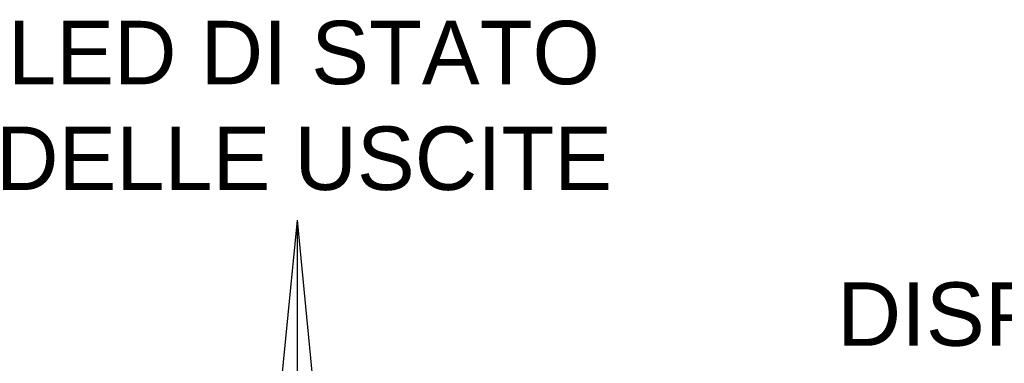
# Model space of a CAD drawing. Extents: x 2205 to 2615, y 964 to 1361.
# Tile 4 of 29: x 2250 to 2296, y 1015 to 1031. Entities that reach past the tile are written whole.
import ezdxf

# ---------------------------------------------------------------- set-up
doc = ezdxf.new("R2010")
doc.units = 0
doc.header["$MEASUREMENT"] = 0
doc.layers.get('0').update_dxf_attribs({"linetype": 'CONTINUOUS'})

msp = doc.modelspace()

# ---------------------------------------------------------------- linework, layer by layer
at = {"color": 7, "linetype": 'ByBlock'}
for p in [(2261.355, 1003.57), (2263.093, 1003.458), (2264.83, 1003.57)]:
    msp.add_line(p, (2263.093, 1021.384), dxfattribs=at)

# ---------------------------------------------------------------- texts
at = {"color": 7, "linetype": 'Continuous', "char_height": 2.925}
for s, insert, attachment_point in [('{\\fArial|b0|i0|c0|p34;LED DI STATO\\PDELLE USCITE}', (2263.073, 1030.577), 2), ('{\\fArial|b0|i0|c0|p34;DISPLAY}', (2287.989, 1017.03), 4)]:
    msp.add_mtext(s, dxfattribs=dict(at, insert=insert, attachment_point=attachment_point))

doc.saveas('drawing.dxf')
